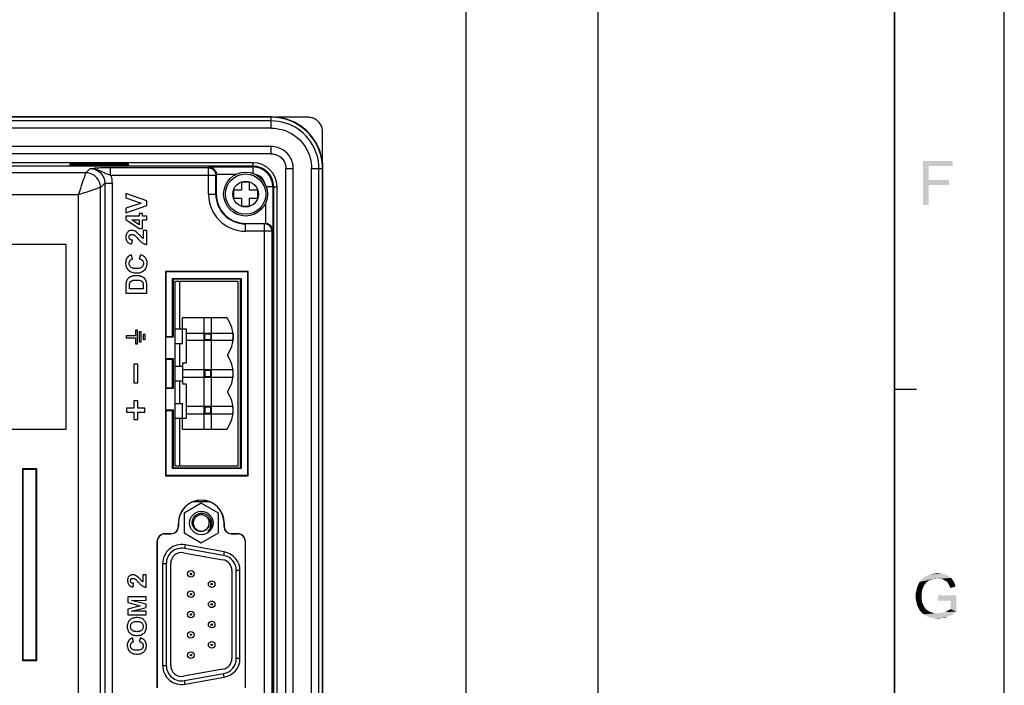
# Model space of a CAD drawing. Extents: x 0 to 841, y 0 to 594.
# Tile 88 of 91: x 707 to 841, y 200 to 291. Entities that reach past the tile are written whole.
import ezdxf

# ---------------------------------------------------------------- set-up
doc = ezdxf.new("R2010")
doc.units = 0
doc.header["$LTSCALE"] = 46.255
doc.header["$MEASUREMENT"] = 0
doc.linetypes.add('PHANTOM', pattern=[0.8, 0.45, -0.05, 0.1, -0.05, 0.1, -0.05])
doc.layers.get('0').update_dxf_attribs({"linetype": 'CONTINUOUS'})
for name, color, linetype in [('02___PRT_ALL_AXES', 7, 'CONTINUOUS'), ('3_ALL_AXES', 7, 'CONTINUOUS'), ('5_ALL_CURVES', 7, 'CONTINUOUS'), ('7_ALL_FEATURES', 7, 'CONTINUOUS')]:
    doc.layers.add(name, color=color, linetype=linetype)

msp = doc.modelspace()

# ---------------------------------------------------------------- linework, layer by layer
at = {"color": 7, "linetype": 'Continuous'}
for p, q in [((841, 0), (841, 594)), ((767.5, 579), (767.5, 80)), ((767.5, 579), (767.5, 123)), ((785.5, 579), (785.5, 80)), ((785.5, 579), (785.5, 123)), ((826, 579), (826, 80)), ((826, 15), (826, 579)), ((740.94, 277.79), (570.93, 277.79)), ((740.93, 277.74), (570.93, 277.74)), ((740.94, 277.24), (570.93, 277.24)), ((740.94, 276.24), (740.94, 277.74)), ((745.93, 277.74), (741.73, 277.74)), ((740.94, 276.24), (570.93, 276.24)), ((747.93, 271.54), (747.93, 275.74)), ((740.94, 273.74), (570.93, 273.74)), ((740.94, 272.74), (740.94, 273.74)), ((740.94, 272.74), (570.93, 272.74)), ((738.43, 271.53), (573.43, 271.53)), ((742.93, 270.74), (743.93, 270.74)), ((742.93, 140.74), (742.93, 270.74)), ((743.93, 140.74), (743.93, 270.74)), ((746.43, 270.74), (747.93, 270.74)), ((746.43, 140.74), (746.43, 270.74)), ((747.43, 140.74), (747.43, 270.74)), ((747.93, 140.75), (747.93, 270.73)), ((747.98, 270.74), (747.96, 271.27)), ((747.98, 140.74), (747.98, 270.74)), ((741.72, 143.24), (741.72, 268.24)), ((727.83, 255.34), (736.43, 255.34)), ((727.83, 230.14), (727.83, 255.34)), ((728.43, 248.84), (728.43, 255.34)), ((736.43, 230.14), (736.43, 255.34)), ((734.93, 250.34), (728.83, 250.34)), ((728.83, 246.84), (728.83, 250.34)), ((731.78, 235.14), (731.78, 250.34)), ((732.78, 235.14), (732.78, 250.34)), ((734.93, 250.24), (734.93, 250.34)), ((727.83, 248.84), (729.33, 248.84)), ((729.33, 248.84), (729.33, 244.14)), ((729.33, 248.24), (735.7, 248.24)), ((731.88, 248.14), (731.78, 248.24)), ((731.88, 247.34), (731.78, 247.24)), ((731.88, 248.14), (732.68, 248.14)), ((731.88, 247.34), (731.88, 248.14)), ((732.68, 247.34), (731.88, 247.34)), ((732.68, 248.14), (732.78, 248.24)), ((732.68, 248.14), (732.68, 247.34)), ((732.68, 247.34), (732.78, 247.24)), ((735.71, 248.19), (735.71, 247.29)), ((727.83, 246.84), (728.83, 246.84)), ((728.43, 243.74), (728.43, 246.84)), ((735.7, 247.24), (729.33, 247.24)), ((727.83, 243.74), (728.83, 243.74)), ((729.33, 244.14), (728.83, 244.14)), ((728.83, 244.14), (728.83, 241.34)), ((735.7, 243.24), (728.83, 243.24)), ((728.83, 242.24), (735.7, 242.24)), ((731.88, 243.14), (731.78, 243.24)), ((731.88, 242.34), (731.78, 242.24)), ((732.68, 243.14), (731.88, 243.14)), ((731.88, 243.14), (731.88, 242.34)), ((731.88, 242.34), (732.68, 242.34)), ((732.68, 243.14), (732.78, 243.24)), ((732.68, 242.34), (732.68, 243.14)), ((732.68, 242.34), (732.78, 242.24)), ((735.71, 242.29), (735.71, 243.19)), ((727.83, 241.74), (728.83, 241.74)), ((728.43, 238.64), (728.43, 241.74)), ((728.83, 241.34), (729.33, 241.34)), ((729.33, 241.34), (729.33, 236.64)), ((826, 240.6), (829, 240.6)), ((727.83, 238.64), (728.83, 238.64)), ((728.83, 235.14), (728.83, 238.64)), ((735.7, 238.24), (729.33, 238.24)), ((731.88, 238.14), (731.78, 238.24)), ((732.68, 238.14), (731.88, 238.14)), ((731.88, 238.14), (731.88, 237.34)), ((732.68, 238.14), (732.78, 238.24)), ((732.68, 237.34), (732.68, 238.14)), ((735.71, 237.29), (735.71, 238.19)), ((727.83, 236.64), (729.33, 236.64)), ((728.43, 230.14), (728.43, 236.64)), ((729.33, 237.24), (735.7, 237.24)), ((731.88, 237.34), (731.78, 237.24)), ((731.88, 237.34), (732.68, 237.34)), ((732.68, 237.34), (732.78, 237.24)), ((734.93, 235.14), (734.93, 235.24)), ((728.83, 235.14), (734.93, 235.14)), ((727.83, 230.14), (736.43, 230.14)), ((732.48, 225.24), (730.29, 225.24)), ((729.16, 219.35), (729.07, 218.86)), ((734.52, 218.39), (729.16, 219.35)), ((728.97, 218.27), (734.33, 217.31)), ((734.43, 217.9), (729.07, 218.86)), ((734.52, 218.39), (734.43, 217.9)), ((726.1, 216.79), (726.6, 216.79)), ((726.1, 216.79), (726.1, 202.87)), ((726.6, 216.79), (726.6, 202.87)), ((727.2, 202.87), (727.2, 216.79)), ((735.56, 215.83), (735.56, 203.83)), ((736.66, 215.83), (736.16, 215.83)), ((736.16, 203.83), (736.16, 215.83)), ((736.66, 203.83), (736.66, 215.83)), ((736.66, 203.83), (736.16, 203.83)), ((726.1, 202.87), (726.6, 202.87)), ((734.33, 202.36), (728.97, 201.4)), ((729.07, 200.81), (734.43, 201.77)), ((734.52, 201.28), (734.43, 201.77)), ((729.16, 200.32), (729.07, 200.81)), ((729.16, 200.32), (734.52, 201.28))]:
    msp.add_line(p, q, dxfattribs=at)
for points in [[(741.98, 277.71), (741.46, 277.77), (740.94, 277.79)], [(747.93, 270.74), (747.92, 271.15), (747.88, 271.55), (747.83, 271.92), (747.76, 272.27), (747.68, 272.61), (747.58, 272.93), (747.46, 273.26), (747.33, 273.57), (747.18, 273.89), (747.01, 274.2), (746.83, 274.52), (746.62, 274.82), (746.39, 275.13), (746.14, 275.42), (745.86, 275.71), (745.56, 275.99), (745.23, 276.26), (744.89, 276.52), (744.52, 276.75), (744.13, 276.97), (743.72, 277.16), (743.3, 277.33), (742.87, 277.46), (742.41, 277.58), (741.94, 277.66), (741.45, 277.72), (740.94, 277.74)], [(747.43, 270.74), (747.41, 271.23), (747.36, 271.71), (747.27, 272.19), (747.14, 272.66), (746.98, 273.12), (746.79, 273.57), (746.56, 273.99), (746.3, 274.41), (746.02, 274.8), (745.7, 275.16), (745.35, 275.51), (744.99, 275.82), (744.59, 276.11), (744.18, 276.37), (743.75, 276.6), (743.31, 276.79), (742.85, 276.95), (742.38, 277.08), (741.91, 277.17), (741.42, 277.22), (740.94, 277.24)], [(747.96, 271.27), (747.91, 271.79), (747.81, 272.3), (747.67, 272.81), (747.5, 273.31), (747.29, 273.8), (747.04, 274.26), (746.76, 274.71), (746.45, 275.13), (746.11, 275.53), (745.73, 275.91), (745.32, 276.26), (744.9, 276.57), (744.45, 276.85), (743.99, 277.1), (743.51, 277.3), (743, 277.48), (742.49, 277.62), (741.98, 277.71)], [(747.93, 275.74), (747.93, 275.87), (747.92, 276), (747.9, 276.13), (747.87, 276.26), (747.83, 276.38), (747.78, 276.51), (747.73, 276.62), (747.67, 276.74), (747.6, 276.85), (747.52, 276.96), (747.44, 277.06), (747.35, 277.15), (747.25, 277.24), (747.15, 277.33), (747.05, 277.4), (746.93, 277.47), (746.82, 277.53), (746.7, 277.59), (746.58, 277.63), (746.45, 277.67), (746.32, 277.7), (746.2, 277.72), (746.07, 277.74), (745.93, 277.74)], [(740.94, 276.24), (741.3, 276.23), (741.65, 276.19), (742.01, 276.13), (742.36, 276.05), (742.7, 275.95), (743.04, 275.82), (743.37, 275.67), (743.68, 275.5), (743.99, 275.31), (744.28, 275.11), (744.56, 274.88), (744.82, 274.63), (745.07, 274.37), (745.3, 274.09), (745.51, 273.8), (745.7, 273.49), (745.87, 273.17), (746.02, 272.85), (746.14, 272.51), (746.25, 272.16), (746.33, 271.81), (746.39, 271.46), (746.42, 271.1), (746.43, 270.74)], [(743.93, 270.74), (743.92, 270.97), (743.9, 271.19), (743.86, 271.41), (743.8, 271.63), (743.73, 271.84), (743.64, 272.05), (743.53, 272.24), (743.41, 272.43), (743.28, 272.61), (743.13, 272.78), (742.97, 272.94), (742.8, 273.09), (742.62, 273.22), (742.43, 273.34), (742.24, 273.44), (742.03, 273.53), (741.82, 273.61), (741.6, 273.66), (741.39, 273.71), (741.16, 273.73), (740.94, 273.74)], [(740.94, 272.74), (741.06, 272.74), (741.19, 272.73), (741.31, 272.7), (741.45, 272.67), (741.58, 272.63), (741.71, 272.58), (741.85, 272.52), (741.98, 272.45), (742.1, 272.36), (742.22, 272.27), (742.34, 272.17), (742.45, 272.05), (742.55, 271.93), (742.64, 271.79), (742.72, 271.65), (742.78, 271.51), (742.84, 271.35), (742.88, 271.2), (742.91, 271.05), (742.93, 270.9), (742.93, 270.74)], [(731.38, 221.17), (731.29, 221.17), (731.19, 221.18), (731.1, 221.19), (731, 221.22), (730.91, 221.25), (730.82, 221.29), (730.73, 221.34), (730.65, 221.39), (730.57, 221.45), (730.5, 221.51), (730.43, 221.59), (730.37, 221.66), (730.32, 221.74), (730.27, 221.83), (730.23, 221.92), (730.2, 222.01), (730.17, 222.11), (730.15, 222.2), (730.14, 222.3), (730.14, 222.4), (730.15, 222.5), (730.16, 222.6), (730.18, 222.7), (730.21, 222.8), (730.25, 222.89), (730.29, 222.99), (730.35, 223.08), (730.41, 223.16), (730.47, 223.24), (730.54, 223.31), (730.62, 223.38), (730.7, 223.44), (730.79, 223.49), (730.88, 223.54), (730.98, 223.58), (731.08, 223.61), (731.18, 223.63), (731.28, 223.65), (731.38, 223.66)], [(731.38, 223.66), (731.48, 223.66), (731.58, 223.65), (731.68, 223.63), (731.78, 223.61), (731.88, 223.58), (731.98, 223.54), (732.07, 223.5), (732.16, 223.44), (732.24, 223.38), (732.32, 223.32), (732.39, 223.25), (732.46, 223.18), (732.53, 223.09), (732.58, 223.01), (732.63, 222.92), (732.68, 222.82), (732.72, 222.72), (732.74, 222.62), (732.77, 222.52), (732.78, 222.42), (732.79, 222.31), (732.78, 222.21), (732.77, 222.11), (732.76, 222), (732.73, 221.9), (732.7, 221.8), (732.66, 221.7), (732.61, 221.61), (732.56, 221.52), (732.5, 221.43), (732.44, 221.35), (732.36, 221.28), (732.29, 221.2)], [(732.29, 221.2), (732.36, 221.28), (732.42, 221.37), (732.48, 221.46), (732.53, 221.55), (732.57, 221.64), (732.61, 221.74), (732.64, 221.84), (732.66, 221.94), (732.67, 222.04), (732.67, 222.14), (732.67, 222.24), (732.66, 222.34), (732.64, 222.44), (732.62, 222.53), (732.58, 222.62), (732.54, 222.71), (732.5, 222.8), (732.44, 222.88), (732.38, 222.95), (732.32, 223.02), (732.25, 223.08), (732.18, 223.13), (732.11, 223.18), (732.03, 223.22)], [(732.43, 221.99), (732.41, 221.92), (732.38, 221.85), (732.35, 221.78), (732.31, 221.71), (732.27, 221.65), (732.22, 221.59), (732.17, 221.53), (732.11, 221.47), (732.05, 221.42), (731.99, 221.37), (731.92, 221.33), (731.85, 221.29), (731.78, 221.26), (731.7, 221.23), (731.62, 221.21), (731.54, 221.19), (731.46, 221.18), (731.38, 221.17)]]:
    msp.add_lwpolyline(points, dxfattribs=at)
for centre, radius in [((731.38, 222.33), 1.6), ((729.96, 215.37), 0.45), ((729.96, 215.37), 0.1), ((732.8, 213.99), 0.45), ((732.8, 213.99), 0.1), ((729.96, 212.6), 0.45), ((729.96, 212.6), 0.1), ((732.8, 211.22), 0.45), ((732.8, 211.22), 0.1), ((729.96, 209.83), 0.45), ((729.96, 209.83), 0.1), ((732.8, 208.45), 0.45), ((732.8, 208.45), 0.1), ((729.96, 207.06), 0.45), ((729.96, 207.06), 0.1), ((732.8, 205.68), 0.45), ((732.8, 205.68), 0.1), ((729.96, 204.29), 0.45), ((729.96, 204.29), 0.1)]:
    msp.add_circle(centre, radius, dxfattribs=at)
for centre, radius, start, end in [((738.43, 268.24), 3.29, 0, 90), ((731.43, 247.74), 4.31, 324.5107, 35.4893), ((731.43, 242.74), 4.31, 324.5107, 35.4893), ((731.43, 237.74), 4.31, 324.5107, 35.4893), ((731.38, 222.33), 1.1, 342.0001, 339.4546), ((728.7, 216.79), 2.6, 79.8457, 180), ((728.7, 216.79), 2.1, 79.8457, 180), ((728.7, 216.79), 1.5, 79.8457, 180), ((734.06, 215.83), 2.1, 0, 79.8457), ((734.06, 215.83), 2.6, 0, 79.8457), ((734.06, 215.83), 1.5, 0, 79.8457), ((734.06, 203.83), 1.5, 280.1543, 0), ((734.06, 203.83), 2.1, 280.1543, 0), ((734.06, 203.83), 2.6, 280.1543, 0), ((728.7, 202.87), 2.6, 180, 280.1543), ((728.7, 202.87), 2.1, 180, 280.1543), ((728.7, 202.87), 1.5, 180, 280.1543)]:
    msp.add_arc(centre, radius, start, end, dxfattribs=at)
for points in [[(829.89, 271.77), (833.93, 271.77), (830.69, 271.06)], [(830.69, 271.06), (829.89, 265.77), (829.89, 271.77)], [(830.69, 271.06), (833.93, 271.77), (833.93, 271.06)], [(830.69, 271.06), (830.69, 269.19), (829.89, 265.77)], [(830.69, 269.19), (830.69, 268.48), (829.89, 265.77)], [(830.69, 268.48), (833.44, 269.19), (833.44, 268.48)], [(830.69, 269.19), (833.44, 269.19), (830.69, 268.48)], [(829.89, 265.77), (830.69, 268.48), (830.69, 265.77)], [(833.54, 214.97), (829.99, 214.88), (830.3, 215.06)], [(833.1, 215.24), (833.32, 215.1), (830.3, 215.06)], [(833.1, 215.24), (830.3, 215.06), (830.7, 215.24)], [(830.3, 215.06), (833.32, 215.1), (833.54, 214.97)], [(832.83, 215.33), (830.7, 215.24), (831.05, 215.33)], [(830.7, 215.24), (832.83, 215.33), (833.1, 215.24)], [(832.21, 215.42), (832.52, 215.37), (831.05, 215.33)], [(832.21, 215.42), (831.05, 215.33), (831.45, 215.42)], [(831.05, 215.33), (832.52, 215.37), (832.83, 215.33)], [(831.45, 215.42), (831.9, 215.46), (832.21, 215.42)], [(830.07, 213.86), (829.1, 213.55), (829.27, 213.95)], [(829.1, 213.55), (830.07, 213.86), (829.94, 213.55)], [(830.43, 214.26), (829.27, 213.95), (829.45, 214.3)], [(830.43, 214.26), (830.3, 214.13), (829.27, 213.95)], [(829.27, 213.95), (830.3, 214.13), (830.07, 213.86)], [(831.14, 214.62), (830.96, 214.57), (829.45, 214.3)], [(831.14, 214.62), (829.45, 214.3), (829.72, 214.62)], [(830.96, 214.57), (830.74, 214.48), (829.45, 214.3)], [(830.74, 214.48), (830.61, 214.39), (829.45, 214.3)], [(829.45, 214.3), (830.61, 214.39), (830.43, 214.26)], [(831.9, 214.75), (829.72, 214.62), (829.99, 214.88)], [(831.9, 214.75), (831.36, 214.7), (829.72, 214.62)], [(829.72, 214.62), (831.36, 214.7), (831.14, 214.62)], [(829.99, 214.88), (833.54, 214.97), (833.76, 214.84)], [(829.99, 214.88), (833.76, 214.84), (831.9, 214.75)], [(831.36, 214.7), (831.9, 214.75), (831.63, 214.7)], [(832.12, 214.7), (831.9, 214.75), (833.76, 214.84)], [(832.34, 214.7), (832.12, 214.7), (833.76, 214.84)], [(832.52, 214.66), (832.34, 214.7), (833.76, 214.84)], [(832.52, 214.66), (833.76, 214.84), (833.9, 214.62)], [(833.9, 214.62), (832.7, 214.57), (832.52, 214.66)], [(832.87, 214.48), (832.7, 214.57), (833.9, 214.62)], [(832.87, 214.48), (833.9, 214.62), (834.03, 214.44)], [(834.03, 214.44), (833.05, 214.39), (832.87, 214.48)], [(833.19, 214.3), (833.05, 214.39), (834.03, 214.44)], [(833.19, 214.3), (834.03, 214.44), (834.16, 214.22)], [(834.16, 214.22), (833.27, 214.17), (833.19, 214.3)], [(833.36, 214.04), (833.27, 214.17), (834.16, 214.22)], [(833.36, 214.04), (834.16, 214.22), (834.25, 213.95)], [(834.25, 213.95), (833.45, 213.86), (833.36, 214.04)], [(833.54, 213.68), (833.45, 213.86), (834.25, 213.95)], [(833.54, 213.68), (834.25, 213.95), (834.34, 213.64)], [(829.76, 212.97), (828.92, 212.75), (829.01, 213.15)], [(828.92, 212.75), (829.76, 212.97), (829.72, 212.66)], [(829.72, 212.66), (828.92, 212.3), (828.92, 212.75)], [(829.72, 212.66), (829.72, 212.35), (828.92, 212.3)], [(829.94, 213.55), (829.81, 213.28), (829.01, 213.15)], [(829.94, 213.55), (829.01, 213.15), (829.1, 213.55)], [(829.01, 213.15), (829.81, 213.28), (829.76, 212.97)], [(834.47, 212.44), (831.94, 211.73), (831.94, 212.44)], [(833.67, 211.73), (831.94, 211.73), (834.47, 212.44)], [(834.34, 213.64), (833.63, 213.46), (833.54, 213.68)], [(833.67, 210.57), (833.67, 211.73), (834.47, 212.44)], [(833.67, 210.57), (834.47, 212.44), (834.47, 210.22)], [(828.92, 212.3), (829.72, 212.35), (829.72, 211.99)], [(829.72, 211.99), (828.92, 211.9), (828.92, 212.3)], [(828.92, 211.9), (829.72, 211.99), (829.76, 211.64)], [(829.76, 211.64), (829.01, 211.5), (828.92, 211.9)], [(829.01, 211.5), (829.76, 211.64), (829.85, 211.33)], [(829.85, 211.33), (829.1, 211.1), (829.01, 211.5)], [(829.1, 211.1), (829.85, 211.33), (829.99, 211.02)], [(829.99, 211.02), (829.27, 210.75), (829.1, 211.1)], [(829.99, 211.02), (830.12, 210.79), (829.27, 210.75)], [(829.27, 210.75), (830.12, 210.79), (830.3, 210.57)], [(830.3, 210.57), (829.45, 210.39), (829.27, 210.75)], [(829.45, 210.39), (830.3, 210.57), (830.52, 210.39)], [(830.52, 210.39), (829.72, 210.08), (829.45, 210.39)], [(830.52, 210.39), (830.79, 210.22), (829.72, 210.08)], [(830.79, 210.22), (831.05, 210.13), (829.72, 210.08)], [(829.72, 210.08), (831.05, 210.13), (831.32, 210.04)], [(831.32, 210.04), (830.03, 209.86), (829.72, 210.08)], [(831.32, 210.04), (831.59, 209.99), (830.03, 209.86)], [(832.16, 209.99), (834.16, 209.99), (830.03, 209.86)], [(831.9, 209.99), (832.16, 209.99), (830.03, 209.86)], [(831.59, 209.99), (831.9, 209.99), (830.03, 209.86)], [(830.03, 209.86), (834.16, 209.99), (833.85, 209.77)], [(833.85, 209.77), (830.34, 209.64), (830.03, 209.86)], [(830.34, 209.64), (833.85, 209.77), (833.54, 209.64)], [(832.16, 209.99), (832.43, 210.04), (834.47, 210.22)], [(832.16, 209.99), (834.47, 210.22), (834.16, 209.99)], [(832.43, 210.04), (832.65, 210.08), (834.47, 210.22)], [(832.65, 210.08), (832.92, 210.17), (834.47, 210.22)], [(834.47, 210.22), (832.92, 210.17), (833.14, 210.26)], [(833.14, 210.26), (833.5, 210.48), (833.67, 210.57)], [(834.47, 210.22), (833.14, 210.26), (833.67, 210.57)], [(833.14, 210.26), (833.32, 210.39), (833.5, 210.48)], [(833.54, 209.64), (830.74, 209.46), (830.34, 209.64)], [(833.54, 209.64), (833.23, 209.5), (830.74, 209.46)], [(831.14, 209.37), (830.74, 209.46), (833.23, 209.5)], [(832.61, 209.37), (831.14, 209.37), (833.23, 209.5)], [(832.61, 209.37), (831.54, 209.33), (831.14, 209.37)], [(831.54, 209.33), (832.61, 209.37), (832.3, 209.33)], [(832.3, 209.33), (831.99, 209.28), (831.54, 209.33)], [(832.61, 209.37), (833.23, 209.5), (832.92, 209.37)]]:
    msp.add_solid(points, dxfattribs=at)
at = {"layer": '02___PRT_ALL_AXES', "color": 7, "linetype": 'Continuous'}
for p, q in [((731.38, 225.05), (729.03, 223.69)), ((733.73, 223.69), (731.38, 225.05)), ((729.03, 223.69), (729.03, 220.98)), ((733.73, 220.98), (733.73, 223.69)), ((729.03, 220.98), (731.38, 219.62)), ((731.38, 219.62), (733.73, 220.98))]:
    msp.add_line(p, q, dxfattribs=at)
at = {"layer": '3_ALL_AXES', "color": 7, "linetype": 'Continuous'}
for p, q in [((722.67, 248.68), (722.39, 248.68)), ((722.39, 248.68), (722.39, 247.88)), ((722.67, 246.8), (722.67, 248.68)), ((722.39, 247.88), (721.14, 247.88)), ((721.14, 247.88), (721.14, 247.6)), ((721.14, 247.6), (722.39, 247.6)), ((722.39, 247.6), (722.39, 246.8)), ((723.19, 248.43), (722.91, 248.43)), ((722.91, 248.43), (722.91, 247.05)), ((723.19, 247.05), (723.19, 248.43)), ((723.71, 248.09), (723.43, 248.09)), ((723.43, 248.09), (723.43, 247.39)), ((723.43, 247.39), (723.71, 247.39)), ((723.71, 247.39), (723.71, 248.09)), ((722.39, 246.8), (722.67, 246.8)), ((722.91, 247.05), (723.19, 247.05)), ((722.7, 244), (722.15, 244)), ((722.15, 244), (722.15, 241.48)), ((722.7, 241.48), (722.7, 244)), ((722.15, 241.48), (722.7, 241.48)), ((722.15, 238), (721.17, 238)), ((721.17, 238), (721.17, 237.48)), ((722.7, 239), (722.15, 239)), ((722.15, 239), (722.15, 238)), ((722.7, 238), (722.7, 239)), ((723.68, 238), (722.7, 238)), ((723.68, 237.48), (723.68, 238)), ((721.17, 237.48), (722.15, 237.48)), ((722.15, 237.48), (722.15, 236.48)), ((722.7, 237.48), (723.68, 237.48)), ((722.7, 236.48), (722.7, 237.48)), ((722.15, 236.48), (722.7, 236.48))]:
    msp.add_line(p, q, dxfattribs=at)
at = {"layer": '5_ALL_CURVES', "color": 7, "linetype": 'PHANTOM'}
for p, q in [((712.93, 260.34), (638.43, 260.34)), ((712.93, 235.14), (712.93, 260.34)), ((638.43, 235.14), (712.93, 235.14))]:
    msp.add_line(p, q, dxfattribs=at)
at = {"layer": '7_ALL_FEATURES', "color": 7, "linetype": 'Continuous'}
for p, q in [((738.43, 271.53), (738.43, 271.07)), ((738.43, 271.07), (573.43, 271.07)), ((738.43, 271.06), (573.43, 271.06)), ((721.43, 271.32), (713.43, 271.32)), ((713.43, 271.32), (713.43, 271.23)), ((713.43, 271.23), (721.43, 271.23)), ((715.62, 270.14), (716.2, 270.73)), ((716.2, 270.73), (716.39, 270.74)), ((716.39, 270.74), (716.54, 270.75)), ((716.54, 270.75), (716.68, 270.76)), ((732.36, 270.83), (718.99, 270.83)), ((718.99, 269.83), (718.99, 270.83)), ((721.43, 271.23), (721.43, 271.32)), ((732.36, 270.83), (732.48, 270.95)), ((732.36, 267.24), (732.36, 270.83)), ((732.48, 270.95), (738.43, 270.95)), ((738.43, 271.06), (738.43, 270.07)), ((715.62, 270.14), (703.9, 270.14)), ((715.04, 268.4), (715.32, 269.24)), ((715.51, 269.83), (715.57, 270.01)), ((715.57, 270.01), (715.62, 270.14)), ((718.99, 269.83), (733.36, 269.83)), ((733.36, 269.83), (733.43, 269.9)), ((733.36, 267.24), (733.36, 269.83)), ((733.43, 269.95), (736.15, 269.95)), ((733.43, 269.91), (733.43, 267.24)), ((737.98, 268.89), (736.88, 268.89)), ((736.88, 268.89), (736.88, 267.79)), ((737.98, 267.79), (737.98, 268.89)), ((717.59, 268.14), (715.87, 267.56)), ((717.61, 268.15), (717.59, 268.14)), ((717.61, 268.15), (718.2, 268.73)), ((717.61, 143.33), (717.61, 268.15)), ((718.2, 268.73), (719.2, 268.73)), ((718.2, 268.73), (718.2, 142.75)), ((719.2, 268.73), (719.2, 142.75)), ((736.88, 267.79), (735.78, 267.79)), ((735.78, 267.79), (735.78, 266.69)), ((739.08, 267.79), (737.98, 267.79)), ((739.08, 266.69), (739.08, 267.79)), ((741.25, 268.24), (740.26, 268.24)), ((741.14, 268.24), (741.14, 262.29)), ((741.25, 143.24), (741.25, 268.24)), ((741.26, 268.24), (741.72, 268.24)), ((741.26, 143.24), (741.26, 268.24)), ((714.62, 267.15), (703.95, 267.15)), ((714.62, 144.33), (714.62, 267.15)), ((721.09, 267.32), (721.09, 266.71)), ((723.93, 266.31), (721.09, 267.32)), ((721.09, 266.71), (723.19, 266.02)), ((723.93, 265.69), (723.93, 266.31)), ((732.36, 267.24), (733.43, 267.24)), ((735.78, 266.69), (736.88, 266.69)), ((736.88, 266.69), (736.88, 265.59)), ((737.98, 266.69), (739.08, 266.69)), ((737.98, 265.59), (737.98, 266.69)), ((723.19, 266.02), (721.09, 265.3)), ((721.09, 264.68), (723.93, 265.69)), ((721.09, 265.3), (721.09, 264.68)), ((736.88, 265.59), (737.98, 265.59)), ((740.14, 265.96), (740.14, 263.24)), ((722.89, 264.24), (721.08, 264.24)), ((721.08, 264.24), (721.08, 263.78)), ((721.08, 263.78), (722.89, 262.55)), ((721.92, 263.71), (722.89, 263.71)), ((722.89, 263.06), (721.92, 263.71)), ((723.36, 264.59), (722.89, 264.59)), ((722.89, 264.59), (722.89, 264.24)), ((722.89, 263.71), (722.89, 263.06)), ((723.36, 264.24), (723.36, 264.59)), ((723.93, 264.24), (723.36, 264.24)), ((723.36, 263.71), (723.93, 263.71)), ((723.36, 262.55), (723.36, 263.71)), ((723.93, 263.71), (723.93, 264.24)), ((722.89, 262.55), (723.36, 262.55)), ((723.93, 262.28), (723.43, 262.28)), ((723.43, 262.28), (723.43, 261.19)), ((723.93, 260.37), (723.93, 262.28)), ((737.43, 262.17), (737.43, 263.24)), ((740.02, 263.17), (737.43, 263.17)), ((741.02, 262.17), (737.43, 262.17)), ((740.1, 263.24), (740.02, 263.17)), ((740.02, 148.31), (740.02, 263.17)), ((741.14, 262.29), (741.02, 262.17)), ((741.02, 262.17), (741.02, 149.31)), ((721.92, 260.43), (721.97, 260.97)), ((723.06, 261.53), (722.91, 261.69)), ((712.93, 260.34), (638.43, 260.34)), ((712.93, 235.14), (712.93, 260.34)), ((722.01, 258.39), (721.87, 258.95)), ((723.06, 258.96), (722.89, 258.4)), ((737.79, 256.69), (726.48, 256.69)), ((726.48, 256.69), (726.48, 228.79)), ((726.53, 256.64), (726.48, 256.69)), ((737.73, 256.64), (726.53, 256.64)), ((726.53, 256.64), (726.53, 247.79)), ((727.45, 255.73), (736.82, 255.73)), ((727.45, 247.79), (727.45, 255.73)), ((727.53, 255.64), (727.45, 255.73)), ((736.73, 255.64), (727.53, 255.64)), ((727.53, 255.64), (727.53, 247.7)), ((736.73, 255.64), (736.82, 255.73)), ((736.73, 229.84), (736.73, 255.64)), ((736.82, 255.73), (736.82, 229.75)), ((737.73, 256.64), (737.79, 256.69)), ((737.73, 228.84), (737.73, 256.64)), ((737.79, 228.79), (737.79, 256.69)), ((721.09, 254.77), (721.09, 253.72)), ((721.57, 254.3), (721.57, 254.55)), ((723.45, 254.3), (721.57, 254.3)), ((723.45, 254.72), (723.45, 254.3)), ((723.93, 253.72), (723.93, 254.8)), ((721.09, 253.72), (723.93, 253.72)), ((726.48, 247.74), (726.53, 247.79)), ((727.53, 247.7), (726.48, 247.7)), ((726.53, 247.79), (727.45, 247.79)), ((727.45, 247.79), (727.53, 247.7)), ((726.48, 244.77), (727.53, 244.77)), ((726.48, 244.74), (726.53, 244.69)), ((726.53, 244.69), (727.45, 244.69)), ((726.53, 244.69), (726.53, 240.79)), ((727.45, 244.69), (727.53, 244.77)), ((727.45, 240.79), (727.45, 244.69)), ((727.53, 244.77), (727.53, 240.7)), ((726.48, 240.74), (726.53, 240.79)), ((727.53, 240.7), (726.48, 240.7)), ((726.53, 240.79), (727.45, 240.79)), ((727.45, 240.79), (727.53, 240.7)), ((726.48, 237.77), (727.53, 237.77)), ((726.48, 237.74), (726.53, 237.69)), ((726.53, 237.69), (727.45, 237.69)), ((726.53, 237.69), (726.53, 228.84)), ((727.45, 237.69), (727.53, 237.77)), ((727.45, 229.75), (727.45, 237.69)), ((727.53, 237.77), (727.53, 229.84)), ((638.43, 235.14), (712.93, 235.14)), ((708.95, 229.73), (706.95, 229.73)), ((706.95, 229.73), (706.95, 203.53)), ((706.95, 229.73), (707.04, 229.65)), ((708.86, 229.65), (707.04, 229.65)), ((707.04, 229.65), (707.04, 203.62)), ((708.95, 229.73), (708.86, 229.65)), ((708.86, 203.62), (708.86, 229.65)), ((708.95, 203.53), (708.95, 229.73)), ((726.53, 228.84), (726.48, 228.79)), ((726.48, 228.79), (737.79, 228.79)), ((726.53, 228.84), (737.73, 228.84)), ((727.45, 229.75), (727.53, 229.84)), ((736.82, 229.75), (727.45, 229.75)), ((727.53, 229.84), (736.73, 229.84)), ((736.73, 229.84), (736.82, 229.75)), ((737.73, 228.84), (737.79, 228.79)), ((728.25, 222.33), (728.27, 222.33)), ((728.25, 222.33), (728.25, 221.83)), ((728.27, 221.83), (728.25, 221.83)), ((728.27, 221.83), (728.27, 222.33)), ((734.52, 222.33), (734.49, 222.33)), ((734.49, 222.33), (734.49, 221.83)), ((734.49, 221.83), (734.52, 221.83)), ((734.52, 221.83), (734.52, 222.33)), ((727.28, 220.87), (726.38, 220.87)), ((726.38, 220.87), (726.38, 220.84)), ((726.38, 220.84), (727.28, 220.84)), ((727.28, 220.84), (727.28, 220.87)), ((736.38, 220.87), (735.48, 220.87)), ((735.48, 220.84), (735.48, 220.87)), ((735.48, 220.84), (736.38, 220.84)), ((736.38, 220.87), (736.38, 220.84)), ((725.35, 219.83), (725.37, 219.83)), ((725.35, 219.83), (725.35, 199.83)), ((725.37, 199.83), (725.37, 219.83)), ((737.42, 219.83), (737.39, 219.83)), ((737.39, 219.83), (737.39, 199.83)), ((737.42, 199.83), (737.42, 219.83)), ((723.85, 215.26), (723.4, 215.26)), ((723.4, 215.26), (723.4, 214.29)), ((723.85, 213.56), (723.85, 215.26)), ((722.06, 213.61), (722.11, 214.09)), ((723.07, 214.59), (722.94, 214.73)), ((723.85, 212.24), (721.33, 212.24)), ((721.33, 212.24), (721.33, 211.48)), ((721.33, 211.48), (723.05, 211.02)), ((721.86, 211.76), (723.85, 211.77)), ((723.85, 211.26), (721.86, 211.76)), ((723.85, 211.77), (723.85, 212.24)), ((723.85, 210.77), (723.85, 211.26)), ((723.05, 211.02), (721.33, 210.56)), ((721.33, 210.56), (721.33, 209.8)), ((721.33, 209.8), (723.85, 209.8)), ((721.86, 210.28), (723.85, 210.77)), ((723.85, 210.27), (721.86, 210.28)), ((723.85, 209.8), (723.85, 210.27)), ((722.14, 206.12), (722.01, 206.62)), ((723.07, 206.63), (722.92, 206.13)), ((706.95, 203.53), (707.04, 203.62)), ((706.95, 203.53), (708.95, 203.53)), ((707.04, 203.62), (708.86, 203.62)), ((708.95, 203.53), (708.86, 203.62))]:
    msp.add_line(p, q, dxfattribs=at)
for points in [[(716.2, 270.73), (716.26, 270.73), (716.31, 270.73), (716.37, 270.73), (716.43, 270.72), (716.49, 270.72), (716.56, 270.71), (716.63, 270.7), (716.7, 270.69), (716.77, 270.68), (716.84, 270.67), (716.92, 270.65), (716.99, 270.63), (717.07, 270.61), (717.15, 270.59), (717.23, 270.56), (717.3, 270.53), (717.38, 270.5), (717.47, 270.47)], [(716.2, 270.73), (716.35, 270.72), (716.5, 270.71), (716.65, 270.68), (716.79, 270.64), (716.94, 270.59), (717.07, 270.53), (717.2, 270.46), (717.33, 270.38), (717.45, 270.3), (717.56, 270.2), (717.67, 270.09), (717.77, 269.98), (717.86, 269.86), (717.93, 269.73), (718, 269.6), (718.06, 269.46), (718.11, 269.32), (718.15, 269.18), (718.18, 269.03), (718.2, 268.88), (718.2, 268.73)], [(716.68, 270.76), (716.78, 270.77), (716.84, 270.77)], [(718.99, 270.83), (718.77, 270.83), (718.56, 270.83), (718.35, 270.82), (718.15, 270.82), (717.96, 270.82), (717.77, 270.81), (717.61, 270.81), (717.46, 270.8), (717.32, 270.8), (717.19, 270.79), (717.07, 270.79), (716.84, 270.77)], [(717.47, 270.47), (717.59, 270.42), (717.72, 270.36), (717.84, 270.3), (717.97, 270.24), (718.1, 270.18), (718.22, 270.12), (718.35, 270.06), (718.48, 270.01), (718.61, 269.96), (718.74, 269.91), (718.87, 269.87), (718.99, 269.83)], [(732.36, 270.83), (732.49, 270.82), (732.62, 270.8), (732.74, 270.75), (732.86, 270.7), (732.97, 270.62), (733.07, 270.54), (733.15, 270.44), (733.23, 270.33), (733.29, 270.21), (733.33, 270.09), (733.35, 269.96), (733.36, 269.83)], [(732.48, 270.95), (732.57, 270.94), (732.65, 270.93), (732.73, 270.9), (732.81, 270.87), (732.89, 270.83), (732.97, 270.78), (733.04, 270.73), (733.12, 270.66), (733.18, 270.59), (733.25, 270.5), (733.3, 270.41), (733.35, 270.31), (733.39, 270.2), (733.42, 270.08), (733.43, 269.95)], [(715.32, 269.24), (715.37, 269.42), (715.51, 269.83)], [(717.61, 268.15), (717.6, 268.35), (717.57, 268.56), (717.51, 268.76), (717.44, 268.96), (717.34, 269.14), (717.23, 269.32), (717.1, 269.48), (716.95, 269.63), (716.79, 269.76), (716.61, 269.87), (716.43, 269.97), (716.23, 270.04), (716.03, 270.1), (715.83, 270.13), (715.62, 270.14)], [(718.99, 269.83), (719.06, 269.65), (719.11, 269.47), (719.15, 269.29), (719.18, 269.11), (719.19, 268.92), (719.2, 268.73)], [(733.43, 269.95), (733.43, 269.95), (733.43, 269.94), (733.43, 269.93), (733.43, 269.93), (733.43, 269.92), (733.43, 269.92), (733.43, 269.91), (733.43, 269.91)], [(714.62, 267.15), (714.7, 267.4), (714.79, 267.66), (714.87, 267.91), (714.96, 268.16), (715.04, 268.4)], [(715.87, 267.56), (715.63, 267.48), (715.38, 267.4), (715.13, 267.32), (714.88, 267.23), (714.62, 267.15)], [(722.6, 261.99), (722.47, 262.08), (722.34, 262.16), (722.21, 262.22), (722.09, 262.25), (721.97, 262.27), (721.86, 262.28), (721.75, 262.27), (721.65, 262.25), (721.55, 262.21), (721.46, 262.17), (721.38, 262.11), (721.3, 262.04)], [(737.43, 263.24), (740.1, 263.24), (740.11, 263.24), (740.11, 263.24), (740.12, 263.24), (740.12, 263.24), (740.13, 263.24), (740.13, 263.24), (740.14, 263.24), (740.14, 263.24)], [(741.02, 262.17), (741.01, 262.3), (740.99, 262.42), (740.95, 262.55), (740.89, 262.66), (740.82, 262.77), (740.73, 262.87), (740.63, 262.96), (740.52, 263.03), (740.41, 263.09), (740.28, 263.13), (740.16, 263.16), (740.02, 263.17)], [(741.14, 262.29), (741.14, 262.37), (741.12, 262.45), (741.1, 262.54), (741.06, 262.62), (741.02, 262.7), (740.98, 262.78), (740.92, 262.85), (740.85, 262.92), (740.78, 262.99), (740.7, 263.05), (740.6, 263.11), (740.5, 263.16), (740.39, 263.2), (740.27, 263.22), (740.14, 263.24)], [(721.3, 262.04), (721.24, 261.96), (721.19, 261.88), (721.15, 261.79), (721.11, 261.68), (721.09, 261.56), (721.08, 261.43), (721.08, 261.3), (721.1, 261.16), (721.12, 261.03), (721.16, 260.92), (721.21, 260.82), (721.27, 260.73)], [(721.63, 261.09), (721.6, 261.12), (721.57, 261.16), (721.56, 261.2), (721.54, 261.25), (721.53, 261.31), (721.53, 261.36), (721.53, 261.42), (721.54, 261.47), (721.55, 261.52), (721.57, 261.56), (721.6, 261.6), (721.63, 261.63)], [(721.63, 261.63), (721.65, 261.65), (721.67, 261.67), (721.7, 261.68), (721.72, 261.7), (721.75, 261.71), (721.79, 261.72), (721.82, 261.72), (721.86, 261.73), (721.91, 261.73)], [(721.97, 260.97), (721.91, 260.97), (721.86, 260.98), (721.82, 260.99), (721.78, 261), (721.74, 261.02), (721.71, 261.03), (721.68, 261.05), (721.65, 261.07), (721.63, 261.09)], [(721.91, 261.73), (721.94, 261.73), (721.98, 261.73), (722.01, 261.72), (722.05, 261.71), (722.08, 261.7), (722.12, 261.68), (722.16, 261.66), (722.2, 261.64), (722.24, 261.62)], [(722.24, 261.62), (722.27, 261.6), (722.3, 261.57), (722.34, 261.54), (722.38, 261.5), (722.43, 261.45), (722.49, 261.39), (722.56, 261.32), (722.63, 261.25), (722.81, 261.06)], [(722.91, 261.69), (722.86, 261.74), (722.81, 261.79), (722.77, 261.83), (722.73, 261.87), (722.69, 261.91), (722.66, 261.94), (722.63, 261.97), (722.6, 261.99)], [(722.81, 261.06), (722.9, 260.97), (722.98, 260.88), (723.07, 260.81), (723.14, 260.74), (723.21, 260.68), (723.27, 260.63), (723.33, 260.59), (723.39, 260.55)], [(723.28, 261.3), (723.26, 261.32), (723.24, 261.34), (723.21, 261.37), (723.18, 261.4), (723.14, 261.44), (723.1, 261.48), (723.06, 261.53)], [(723.43, 261.19), (723.41, 261.2), (723.4, 261.21), (723.38, 261.22), (723.36, 261.23), (723.35, 261.25), (723.33, 261.26), (723.31, 261.27), (723.3, 261.29), (723.28, 261.3)], [(721.27, 260.73), (721.31, 260.68), (721.36, 260.64), (721.42, 260.59), (721.48, 260.56), (721.55, 260.52), (721.62, 260.49), (721.71, 260.46), (721.81, 260.44), (721.92, 260.43)], [(723.39, 260.55), (723.45, 260.52), (723.51, 260.49), (723.57, 260.46), (723.63, 260.44), (723.69, 260.42), (723.75, 260.4), (723.81, 260.39), (723.87, 260.37), (723.93, 260.37)], [(721.35, 258.66), (721.26, 258.56), (721.19, 258.45), (721.13, 258.33), (721.09, 258.19), (721.06, 258.03), (721.04, 257.88), (721.04, 257.71), (721.07, 257.54), (721.1, 257.38), (721.15, 257.24), (721.22, 257.11), (721.3, 257), (721.39, 256.89), (721.5, 256.79), (721.62, 256.71), (721.76, 256.63), (721.91, 256.57), (722.08, 256.53), (722.28, 256.5), (722.5, 256.49), (722.7, 256.49), (722.89, 256.51), (723.07, 256.55), (723.22, 256.61), (723.37, 256.68), (723.49, 256.76), (723.6, 256.85)], [(721.87, 258.95), (721.79, 258.93), (721.72, 258.9), (721.65, 258.87), (721.59, 258.84), (721.53, 258.81), (721.48, 258.77), (721.43, 258.74), (721.39, 258.7), (721.35, 258.66)], [(721.76, 257.27), (721.7, 257.33), (721.65, 257.4), (721.6, 257.47), (721.57, 257.54), (721.55, 257.63), (721.53, 257.71), (721.53, 257.8), (721.54, 257.89), (721.56, 257.97), (721.58, 258.05), (721.62, 258.12), (721.66, 258.18)], [(721.66, 258.18), (721.69, 258.21), (721.72, 258.24), (721.75, 258.27), (721.79, 258.29), (721.82, 258.32), (721.87, 258.34), (721.91, 258.36), (721.96, 258.37), (722.01, 258.39)], [(722.89, 258.4), (722.96, 258.38), (723.03, 258.36), (723.09, 258.34), (723.15, 258.31), (723.19, 258.29), (723.24, 258.26), (723.28, 258.23), (723.32, 258.2), (723.35, 258.17)], [(723.6, 256.85), (723.7, 256.96), (723.79, 257.07), (723.86, 257.2), (723.91, 257.33), (723.95, 257.48), (723.98, 257.63), (723.98, 257.79), (723.97, 257.97), (723.95, 258.12), (723.91, 258.26), (723.85, 258.38), (723.79, 258.49), (723.71, 258.59), (723.62, 258.68), (723.51, 258.76), (723.38, 258.84), (723.23, 258.9), (723.06, 258.96)], [(723.35, 258.17), (723.38, 258.13), (723.4, 258.09), (723.43, 258.05), (723.45, 258.01), (723.46, 257.97), (723.47, 257.92), (723.48, 257.87), (723.49, 257.82), (723.49, 257.77)], [(723.26, 257.27), (723.21, 257.23), (723.14, 257.19), (723.06, 257.15), (722.96, 257.13), (722.85, 257.1), (722.73, 257.09), (722.59, 257.08), (722.44, 257.08), (722.3, 257.08), (722.17, 257.1), (722.06, 257.12), (721.97, 257.15), (721.88, 257.19), (721.82, 257.23), (721.76, 257.27)], [(723.49, 257.77), (723.49, 257.7), (723.48, 257.64), (723.46, 257.58), (723.45, 257.52), (723.42, 257.46), (723.39, 257.41), (723.35, 257.36), (723.31, 257.31), (723.26, 257.27)], [(721.41, 255.73), (721.37, 255.69), (721.33, 255.65), (721.3, 255.61), (721.26, 255.56), (721.24, 255.52), (721.21, 255.47), (721.19, 255.42), (721.17, 255.36), (721.15, 255.31)], [(721.87, 256.01), (721.81, 255.98), (721.75, 255.96), (721.69, 255.93), (721.64, 255.9), (721.59, 255.87), (721.54, 255.84), (721.49, 255.81), (721.45, 255.77), (721.41, 255.73)], [(721.73, 255.29), (721.75, 255.31), (721.78, 255.33), (721.8, 255.35), (721.83, 255.37), (721.86, 255.39), (721.89, 255.4), (721.93, 255.42), (721.97, 255.43), (722.01, 255.45)], [(722.54, 256.1), (722.45, 256.1), (722.36, 256.09), (722.28, 256.09), (722.2, 256.08), (722.12, 256.07), (722.05, 256.06), (721.99, 256.04), (721.93, 256.02), (721.87, 256.01)], [(722.01, 255.45), (722.09, 255.47), (722.18, 255.49), (722.29, 255.5), (722.42, 255.51), (722.56, 255.51), (722.7, 255.5), (722.82, 255.49), (722.93, 255.47), (723.03, 255.45)], [(723.14, 256.01), (723.09, 256.03), (723.03, 256.04), (722.97, 256.06), (722.91, 256.07), (722.84, 256.08), (722.77, 256.09), (722.7, 256.09), (722.62, 256.1), (722.54, 256.1)], [(723.03, 255.45), (723.08, 255.43), (723.12, 255.42), (723.16, 255.4), (723.19, 255.39), (723.22, 255.37), (723.25, 255.35), (723.27, 255.34), (723.29, 255.32), (723.31, 255.3)], [(723.65, 255.71), (723.61, 255.75), (723.56, 255.79), (723.51, 255.82), (723.46, 255.86), (723.41, 255.89), (723.35, 255.93), (723.29, 255.96), (723.22, 255.98), (723.14, 256.01)], [(723.87, 255.31), (723.85, 255.36), (723.83, 255.42), (723.81, 255.47), (723.78, 255.52), (723.76, 255.56), (723.73, 255.6), (723.7, 255.64), (723.68, 255.68), (723.65, 255.71)], [(721.15, 255.31), (721.14, 255.27), (721.13, 255.22), (721.12, 255.17), (721.11, 255.12), (721.1, 255.06), (721.1, 254.99), (721.1, 254.92), (721.09, 254.85), (721.09, 254.77)], [(721.57, 254.55), (721.57, 254.63), (721.57, 254.7), (721.58, 254.77), (721.58, 254.83), (721.58, 254.88), (721.59, 254.92), (721.59, 254.96), (721.59, 255), (721.6, 255.02)], [(721.6, 255.02), (721.61, 255.06), (721.62, 255.09), (721.63, 255.13), (721.65, 255.16), (721.66, 255.19), (721.68, 255.21), (721.69, 255.24), (721.71, 255.26), (721.73, 255.29)], [(723.31, 255.3), (723.33, 255.28), (723.34, 255.26), (723.36, 255.24), (723.37, 255.21), (723.38, 255.19), (723.4, 255.16), (723.41, 255.13), (723.42, 255.1), (723.43, 255.07)], [(723.43, 255.07), (723.43, 255.04), (723.44, 255.02), (723.44, 254.99), (723.45, 254.95), (723.45, 254.91), (723.45, 254.87), (723.45, 254.83), (723.45, 254.78), (723.45, 254.72)], [(723.93, 254.8), (723.93, 254.87), (723.93, 254.94), (723.93, 255), (723.92, 255.06), (723.91, 255.12), (723.91, 255.17), (723.9, 255.22), (723.89, 255.26), (723.87, 255.31)], [(722.34, 215.19), (722.23, 215.23), (722.12, 215.25), (722.02, 215.26), (721.92, 215.25), (721.83, 215.23), (721.74, 215.2), (721.66, 215.16), (721.58, 215.11), (721.51, 215.04)], [(722.66, 215), (722.62, 215.03), (722.58, 215.06), (722.55, 215.08), (722.51, 215.11), (722.47, 215.13), (722.44, 215.15), (722.4, 215.17), (722.37, 215.18), (722.34, 215.19)], [(721.51, 215.04), (721.46, 214.98), (721.41, 214.9), (721.37, 214.82), (721.34, 214.72), (721.32, 214.61), (721.31, 214.5), (721.31, 214.38), (721.33, 214.26), (721.35, 214.14), (721.38, 214.05), (721.43, 213.96), (721.48, 213.88)], [(721.48, 213.88), (721.52, 213.83), (721.56, 213.79), (721.61, 213.76), (721.67, 213.72), (721.73, 213.69), (721.8, 213.66), (721.88, 213.64), (721.96, 213.62), (722.06, 213.61)], [(721.8, 214.2), (721.77, 214.24), (721.74, 214.29), (721.72, 214.34), (721.71, 214.4), (721.71, 214.48), (721.72, 214.54), (721.74, 214.59), (721.76, 214.64), (721.8, 214.68)], [(721.8, 214.68), (721.82, 214.7), (721.84, 214.72), (721.86, 214.73), (721.89, 214.74), (721.91, 214.75), (721.94, 214.76), (721.97, 214.77), (722.01, 214.77), (722.05, 214.77)], [(722.11, 214.09), (722.06, 214.1), (722.01, 214.1), (721.97, 214.11), (721.93, 214.12), (721.9, 214.13), (721.87, 214.15), (721.85, 214.16), (721.82, 214.18), (721.8, 214.2)], [(722.05, 214.77), (722.08, 214.77), (722.11, 214.77), (722.14, 214.76), (722.17, 214.75), (722.21, 214.74), (722.24, 214.73), (722.27, 214.71), (722.31, 214.69), (722.34, 214.67)], [(722.34, 214.67), (722.37, 214.65), (722.4, 214.63), (722.43, 214.6), (722.47, 214.56), (722.52, 214.52), (722.57, 214.47), (722.63, 214.41), (722.69, 214.34), (722.85, 214.18)], [(722.94, 214.73), (722.89, 214.78), (722.85, 214.82), (722.81, 214.86), (722.78, 214.9), (722.74, 214.93), (722.71, 214.96), (722.69, 214.98), (722.66, 215)], [(722.85, 214.18), (722.93, 214.09), (723.01, 214.02), (723.08, 213.95), (723.14, 213.89), (723.21, 213.84), (723.26, 213.79), (723.32, 213.75), (723.37, 213.72)], [(723.26, 214.39), (723.25, 214.4), (723.23, 214.42), (723.2, 214.45), (723.18, 214.48), (723.14, 214.51), (723.11, 214.55), (723.07, 214.59)], [(723.4, 214.29), (723.38, 214.3), (723.37, 214.31), (723.35, 214.32), (723.34, 214.33), (723.33, 214.34), (723.31, 214.35), (723.29, 214.36), (723.28, 214.38), (723.26, 214.39)], [(723.37, 213.72), (723.42, 213.69), (723.47, 213.67), (723.52, 213.64), (723.58, 213.62), (723.63, 213.6), (723.68, 213.59), (723.74, 213.58), (723.79, 213.57), (723.85, 213.56)], [(721.62, 209.07), (721.54, 208.99), (721.47, 208.9), (721.42, 208.8), (721.37, 208.69), (721.33, 208.58), (721.3, 208.45), (721.28, 208.31), (721.28, 208.16), (721.28, 208.01), (721.3, 207.88), (721.33, 207.75), (721.38, 207.64)], [(723.55, 209.08), (723.47, 209.15), (723.37, 209.22), (723.25, 209.28), (723.13, 209.33), (723, 209.37), (722.85, 209.39), (722.68, 209.41), (722.5, 209.4), (722.33, 209.39), (722.18, 209.37), (722.04, 209.33), (721.92, 209.28), (721.81, 209.22), (721.71, 209.15), (721.62, 209.07)], [(721.93, 207.68), (721.86, 207.74), (721.81, 207.82), (721.77, 207.9), (721.74, 207.99), (721.72, 208.09), (721.71, 208.19), (721.72, 208.29), (721.74, 208.39), (721.77, 208.48), (721.81, 208.56), (721.86, 208.63), (721.93, 208.69)], [(721.93, 208.69), (721.99, 208.75), (722.08, 208.79), (722.18, 208.83), (722.3, 208.86), (722.44, 208.88), (722.58, 208.88), (722.72, 208.88), (722.86, 208.86), (722.99, 208.83), (723.09, 208.79), (723.17, 208.75), (723.24, 208.69)], [(722.6, 206.96), (722.79, 206.97), (722.96, 207), (723.11, 207.03), (723.24, 207.08), (723.36, 207.14), (723.46, 207.22), (723.56, 207.3), (723.65, 207.39), (723.72, 207.5), (723.78, 207.61), (723.83, 207.74), (723.87, 207.87), (723.89, 208.03), (723.9, 208.2), (723.89, 208.36), (723.87, 208.5), (723.83, 208.64), (723.78, 208.77), (723.72, 208.88), (723.64, 208.98), (723.55, 209.08)], [(723.24, 208.69), (723.31, 208.62), (723.36, 208.55), (723.41, 208.47), (723.44, 208.38), (723.46, 208.28), (723.46, 208.19), (723.46, 208.09), (723.44, 208), (723.41, 207.91), (723.36, 207.83), (723.31, 207.75), (723.24, 207.68)], [(721.38, 207.64), (721.41, 207.57), (721.45, 207.5), (721.5, 207.43), (721.56, 207.36), (721.63, 207.29), (721.7, 207.23), (721.78, 207.17), (721.86, 207.12), (721.95, 207.08)], [(722.59, 207.48), (722.48, 207.49), (722.39, 207.5), (722.3, 207.51), (722.22, 207.53), (722.15, 207.55), (722.08, 207.58), (722.02, 207.61), (721.97, 207.64), (721.93, 207.68)], [(721.95, 207.08), (722.01, 207.05), (722.07, 207.03), (722.13, 207.02), (722.2, 207), (722.27, 206.99), (722.35, 206.98), (722.43, 206.97), (722.51, 206.96), (722.6, 206.96)], [(723.24, 207.68), (723.2, 207.65), (723.14, 207.61), (723.09, 207.58), (723.02, 207.55), (722.95, 207.53), (722.87, 207.51), (722.78, 207.5), (722.69, 207.49), (722.59, 207.48)], [(721.55, 206.36), (721.47, 206.27), (721.4, 206.16), (721.34, 206.03), (721.3, 205.88), (721.28, 205.72), (721.28, 205.56), (721.29, 205.4), (721.33, 205.24), (721.38, 205.1), (721.44, 204.97), (721.53, 204.85), (721.63, 204.75)], [(722.01, 206.62), (721.94, 206.6), (721.88, 206.58), (721.82, 206.55), (721.76, 206.52), (721.71, 206.49), (721.66, 206.46), (721.62, 206.43), (721.58, 206.4), (721.55, 206.36)], [(721.63, 204.75), (721.73, 204.66), (721.84, 204.59), (721.98, 204.53), (722.14, 204.48), (722.32, 204.45), (722.5, 204.43), (722.69, 204.43), (722.89, 204.45), (723.06, 204.48), (723.21, 204.53), (723.34, 204.59), (723.45, 204.67), (723.56, 204.76), (723.65, 204.86), (723.73, 204.97), (723.8, 205.09), (723.84, 205.21), (723.87, 205.35), (723.89, 205.5), (723.89, 205.67), (723.87, 205.82), (723.84, 205.95), (723.8, 206.07), (723.74, 206.18), (723.67, 206.28), (723.59, 206.36)], [(721.91, 205.12), (721.86, 205.18), (721.81, 205.24), (721.77, 205.3), (721.75, 205.37), (721.73, 205.44), (721.71, 205.52), (721.71, 205.59), (721.72, 205.68), (721.73, 205.75), (721.76, 205.82), (721.79, 205.88), (721.83, 205.93)], [(721.83, 205.93), (721.85, 205.96), (721.88, 205.99), (721.91, 206.01), (721.94, 206.03), (721.97, 206.06), (722.01, 206.07), (722.05, 206.09), (722.09, 206.1), (722.14, 206.12)], [(722.92, 206.13), (722.98, 206.12), (723.04, 206.1), (723.1, 206.08), (723.15, 206.05), (723.19, 206.03), (723.23, 206.01), (723.27, 205.98), (723.3, 205.95), (723.33, 205.92)], [(723.59, 206.36), (723.49, 206.44), (723.37, 206.51), (723.23, 206.57), (723.07, 206.63)], [(723.33, 205.92), (723.36, 205.89), (723.38, 205.85), (723.4, 205.82), (723.42, 205.78), (723.43, 205.74), (723.44, 205.7), (723.45, 205.66), (723.46, 205.62), (723.46, 205.57)], [(723.25, 205.12), (723.21, 205.08), (723.14, 205.05), (723.07, 205.02), (722.99, 204.99), (722.89, 204.97), (722.78, 204.96), (722.66, 204.95), (722.52, 204.95), (722.39, 204.96), (722.29, 204.97), (722.19, 204.99), (722.1, 205.02), (722.03, 205.05), (721.96, 205.08), (721.91, 205.12)], [(723.46, 205.57), (723.46, 205.51), (723.45, 205.45), (723.43, 205.39), (723.42, 205.34), (723.4, 205.29), (723.37, 205.25), (723.34, 205.2), (723.3, 205.16), (723.25, 205.12)]]:
    msp.add_lwpolyline(points, dxfattribs=at)
for radius in [3, 2.75, 1.75]:
    msp.add_circle((737.43, 267.24), radius, dxfattribs=at)
for centre, radius, start, end in [((738.43, 268.24), 2.83, 0, 90), ((738.43, 268.24), 2.82, 0, 90), ((738.43, 268.24), 2.71, 0, 90), ((738.43, 268.24), 1.71, 12.4262, 77.5744), ((737.43, 267.24), 5.07, 180, 270), ((737.43, 267.24), 4.07, 180, 270), ((737.43, 267.24), 4, 180, 270), ((731.38, 222.33), 3.13, 0, 180), ((731.38, 222.33), 3.11, 0, 180), ((727.28, 221.83), 0.991, 270, 0), ((727.28, 221.83), 0.965, 270, 0), ((735.48, 221.83), 0.991, 180, 270), ((735.48, 221.83), 0.965, 180, 270), ((726.38, 219.83), 1.03, 90, 180), ((726.38, 219.83), 1.01, 90, 180), ((736.38, 219.83), 1.03, 0, 90), ((736.38, 219.83), 1.01, 0, 90)]:
    msp.add_arc(centre, radius, start, end, dxfattribs=at)

doc.saveas('drawing.dxf')
